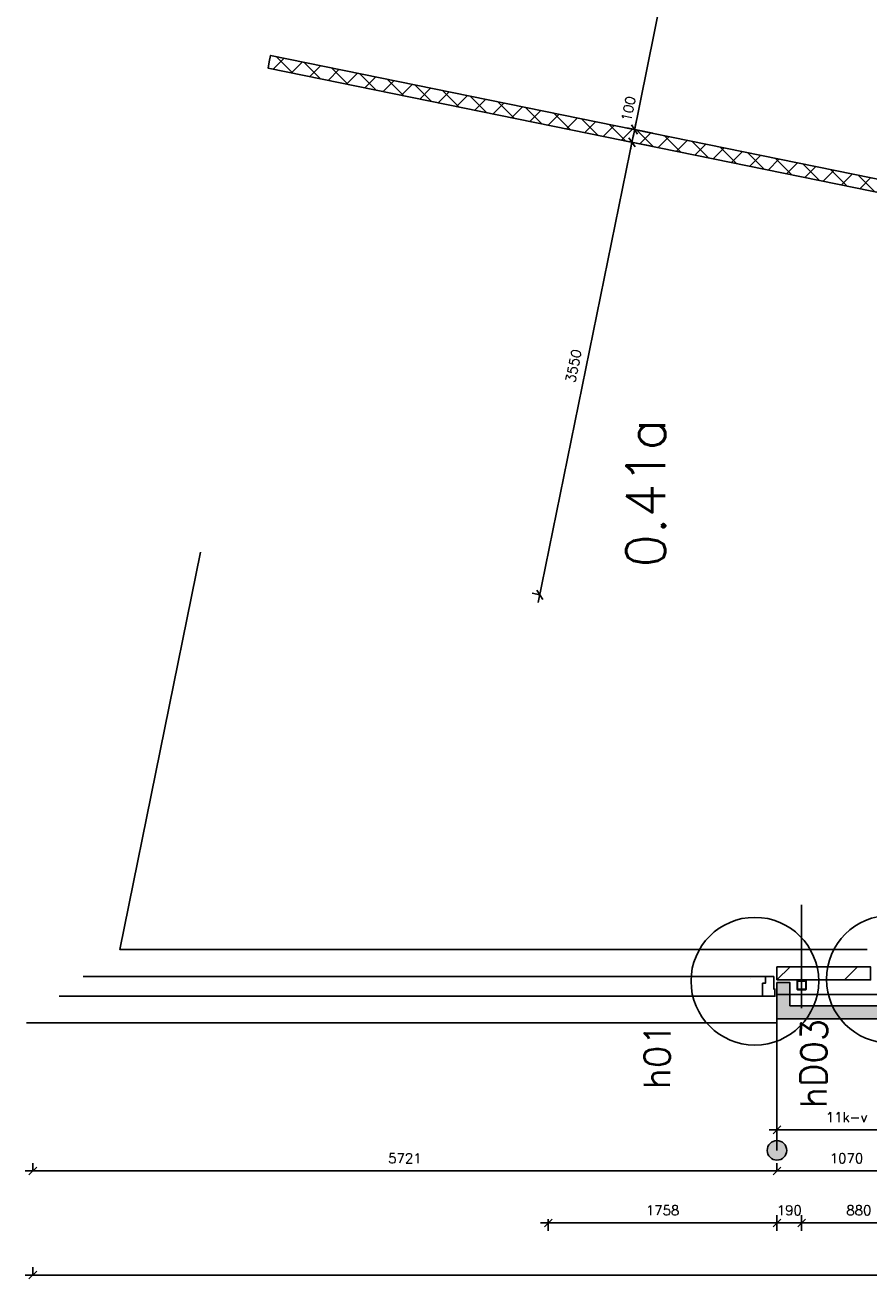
# Model space of a CAD drawing. Extents: x 145187 to 222247, y 87753 to 171871.
# Tile 31 of 37: x 151829 to 158318, y 137243 to 146881. Entities that reach past the tile are written whole.
import ezdxf
from ezdxf.enums import TextEntityAlignment as Align

# ---------------------------------------------------------------- set-up
doc = ezdxf.new("R2010")
doc.units = 0
doc.header["$LTSCALE"] = 5
doc.header["$MEASUREMENT"] = 0
doc.header["$PDMODE"] = 3
doc.header["$PDSIZE"] = 0.1
doc.layers.get('0').update_dxf_attribs({"linetype": 'CONTINUOUS'})
doc.layers.get('DEFPOINTS').update_dxf_attribs({"linetype": 'CONTINUOUS'})
for name, color, linetype in [('_DETAILNUMMERS', 4, 'CONTINUOUS'), ('_DETAILNUMMERSTEKST', 4, 'CONTINUOUS'), ('A--01A1_ACEER', 1, 'CONTINUOUS'), ('A--A21--_F123-', 9, 'CONTINUOUS'), ('A--A22--_F123-', 9, 'CONTINUOUS'), ('A--L21--', 3, 'CONTINUOUS'), ('A--L21--_F--3-', 7, 'CONTINUOUS'), ('A--L21A2_ISOLATIE', 1, 'CONTINUOUS'), ('A--L21A3_BUITENWAND', 3, 'CONTINUOUS'), ('A--L22--', 3, 'CONTINUOUS'), ('A--L22--_F--3-', 7, 'CONTINUOUS'), ('A--L28--', 7, 'CONTINUOUS'), ('A--L28--_F--3-', 1, 'CONTINUOUS'), ('A--L31--', 2, 'CONTINUOUS'), ('A--L31--_F123-', 7, 'CONTINUOUS'), ('A--M$1A-_F123-', 1, 'CONTINUOUS'), ('A--T$1A-_F123-_RN', 4, 'CONTINUOUS'), ('X--LR---_CP', 7, 'CONTINUOUS')]:
    doc.layers.add(name, color=color, linetype=linetype)
doc.styles.add('ALFA-0_25', font='ROMANS')
doc.styles.add('HIEMSTRA', font='romans.shx')
doc.dimstyles.new('1op2', dxfattribs={"dimscale": 30, "dimtxt": 2.5, "dimasz": 2, "dimexe": 2, "dimexo": 0, "dimgap": 2, "dimtad": 1, "dimdec": 0, "dimzin": 0, "dimdsep": 46, "dimtxsty": 'HIEMSTRA', "dimblk1": 'OBLIQUE', "dimblk2": 'OBLIQUE', "dimsah": 1, "dimcen": -3, "dimdle": 2, "dimclrd": 2, "dimclre": 2, "dimclrt": 3, "dimadec": 0, "dimazin": 0, "dimtfac": 1, "dimtdec": 0, "dimtofl": 0, "dimtmove": 2, "dimatfit": 3, "dimldrblk": 'OBLIQUE', "dimfxl": 0, "dimtvp": 0.833333, "dimtolj": 1, "dimtzin": 0, "dimarcsym": 0})
doc.dimstyles.new('STANDARD$0', dxfattribs={"dimscale": 50, "dimtxt": 2.5, "dimasz": 2, "dimexe": 2, "dimexo": 0, "dimgap": 2, "dimtad": 1, "dimdec": 0, "dimzin": 0, "dimdsep": 46, "dimtxsty": 'ALFA-0_25', "dimblk1": 'OBLIQUE', "dimblk2": 'OBLIQUE', "dimsah": 1, "dimcen": -3, "dimdle": 2, "dimclrd": 1, "dimclre": 1, "dimclrt": 2, "dimadec": 0, "dimazin": 0, "dimtfac": 0.666667, "dimtofl": 0, "dimtmove": 2, "dimatfit": 3, "dimldrblk": 'OBLIQUE', "dimfxl": 0, "dimtvp": 0.833333, "dimtolj": 1, "dimtzin": 0, "dimarcsym": 0})

# ---------------------------------------------------------------- blocks, each defined once
blk = doc.blocks.new('*U182')
at = {"layer": 'A--A21--_F123-', "color": 2}
for points in [[(0, 0), (-50, -50), (0, 230), (-50, 230)], [(0, 230), (50, 230), (0, 0), (50, 50)]]:
    blk.add_solid(points, dxfattribs=at)
at = {"layer": 'A--L21--_F--3-', "color": 4, "linetype": 'Continuous'}
for points in [[(-50, -50), (-50, -50), (-50, 230), (0, 230)], [(50, 50), (50, 50), (50, 230), (0, 230)]]:
    blk.add_lwpolyline(points, dxfattribs=at)
blk = doc.blocks.new('Q020607-')
at = {"layer": 'A--L28--_F--3-', "color": 4, "linetype": 'Continuous'}
blk.add_lwpolyline([(-35, 0.1), (-35, 32.1, -0.414214), (-32, 35.1), (32, 35.1, -0.414214), (35, 32.1), (35, -31.9, -0.414214), (32, -34.9), (-32, -34.9, -0.414214), (-35, -31.9), (-35, 0.1), (-31.4, 0.1), (-31.4, -28.3, 0.414214), (-28.4, -31.3), (28.4, -31.3, 0.414214), (31.4, -28.3), (31.4, 28.5, 0.414214), (28.4, 31.5), (-28.4, 31.5, 0.414214), (-31.4, 28.5), (-31.4, 0.1)], format="xyb", close=True, dxfattribs=at)
at = {"layer": 'X--LR---_CP', "color": 4, "linetype": 'Continuous'}
for p in [(-35, 0.1), (0, 0), (35, 0.1)]:
    blk.add_point(p, dxfattribs=at)
blk = doc.blocks.new('*U185')
at = {"layer": 'A--A21--_F123-', "color": 2}
for points in [[(0, 0), (-50, -50), (970, 0), (1020, -50)], [(970, 0), (920, 50), (0, 0), (50, 50)]]:
    blk.add_solid(points, dxfattribs=at)
at = {"layer": 'A--L21--_F--3-', "color": 4, "linetype": 'Continuous'}
for points in [[(50, 50), (50, 50), (920, 50), (920, 50)], [(-50, -50), (-50, -50), (1020, -50), (1020, -50)]]:
    blk.add_lwpolyline(points, dxfattribs=at)
blk = doc.blocks.new('_OBLIQUE')
at = {"color": 0, "linetype": 'ByBlock'}
blk.add_line((-0.5, -0.5), (0.5, 0.5), dxfattribs=at)
blk = doc.blocks.new('*D155')
at = {"layer": 'A--M$1A-_F123-', "color": 1, "linetype": 'Continuous', "lineweight": -2}
for p, q in [((13062.7, -1850.2), (13062.7, -1790.2)), ((14132.7, -1790.2), (14132.7, -1910.2)), ((13002.7, -1850.2), (14192.7, -1850.2))]:
    blk.add_line(p, q, dxfattribs=at)
at = {"layer": 'DEFPOINTS', "color": 0, "linetype": 'Continuous'}
for p in [(14132.7, -1790.2, 1.6), (13062.7, -1850.2, 1.6), (14132.7, -1850.2)]:
    blk.add_point(p, dxfattribs=at)
at = {"layer": 'A--M$1A-_F123-', "color": 1, "linetype": 'Continuous', "lineweight": -2, "xscale": 60, "yscale": 60, "zscale": 60, "rotation": 180}
blk.add_blockref('_OBLIQUE', (13062.7, -1850.2), dxfattribs=at)
at = {"layer": 'A--M$1A-_F123-', "color": 1, "linetype": 'Continuous', "lineweight": -2, "xscale": 60, "yscale": 60, "zscale": 60}
blk.add_blockref('_OBLIQUE', (14132.7, -1850.2), dxfattribs=at)
at = {"layer": 'A--M$1A-_F123-', "color": 2, "linetype": 'Continuous', "insert": (13597.7, -1752.7), "char_height": 75, "attachment_point": 5, "style": 'ALFA-0_25'}
blk.add_mtext('\\A1;11k-v', dxfattribs=at)
blk = doc.blocks.new('*D161')
at = {"layer": 'A--M$1A-_F123-', "color": 1, "linetype": 'Continuous', "lineweight": -2}
for p, q in [((7341.7, -2166.1), (7341.7, -2106.1)), ((13062.7, -2166.1), (13062.7, -2106.1)), ((7281.7, -2166.1), (13122.7, -2166.1))]:
    blk.add_line(p, q, dxfattribs=at)
at = {"layer": 'DEFPOINTS', "color": 0, "linetype": 'Continuous'}
for p in [(7341.7, -2166.1), (13062.7, -2166.1), (13062.7, -2166.1)]:
    blk.add_point(p, dxfattribs=at)
at = {"layer": 'A--M$1A-_F123-', "color": 1, "linetype": 'Continuous', "lineweight": -2, "xscale": 60, "yscale": 60, "zscale": 60, "rotation": 180}
blk.add_blockref('_OBLIQUE', (7341.7, -2166.1), dxfattribs=at)
at = {"layer": 'A--M$1A-_F123-', "color": 1, "linetype": 'Continuous', "lineweight": -2, "xscale": 60, "yscale": 60, "zscale": 60}
blk.add_blockref('_OBLIQUE', (13062.7, -2166.1), dxfattribs=at)
at = {"layer": 'A--M$1A-_F123-', "color": 2, "linetype": 'Continuous', "insert": (10202.2, -2068.6), "char_height": 75, "attachment_point": 5, "style": 'ALFA-0_25'}
blk.add_mtext('\\A1;5721', dxfattribs=at)
blk = doc.blocks.new('*D162')
at = {"layer": 'A--M$1A-_F123-', "color": 1, "linetype": 'Continuous', "lineweight": -2}
for p, q in [((13062.7, -2166.1), (13062.7, -2106.1)), ((14132.7, -2166.1), (14132.7, -2106.1)), ((13002.7, -2166.1), (14192.7, -2166.1))]:
    blk.add_line(p, q, dxfattribs=at)
at = {"layer": 'DEFPOINTS', "color": 0, "linetype": 'Continuous'}
for p in [(13062.7, -2166.1), (14132.7, -2166.1), (14132.7, -2166.1)]:
    blk.add_point(p, dxfattribs=at)
at = {"layer": 'A--M$1A-_F123-', "color": 1, "linetype": 'Continuous', "lineweight": -2, "xscale": 60, "yscale": 60, "zscale": 60, "rotation": 180}
blk.add_blockref('_OBLIQUE', (13062.7, -2166.1), dxfattribs=at)
at = {"layer": 'A--M$1A-_F123-', "color": 1, "linetype": 'Continuous', "lineweight": -2, "xscale": 60, "yscale": 60, "zscale": 60}
blk.add_blockref('_OBLIQUE', (14132.7, -2166.1), dxfattribs=at)
at = {"layer": 'A--M$1A-_F123-', "color": 2, "linetype": 'Continuous', "insert": (13597.7, -2068.6), "char_height": 75, "attachment_point": 5, "style": 'ALFA-0_25'}
blk.add_mtext('\\A1;1070', dxfattribs=at)
blk = doc.blocks.new('*D165')
at = {"layer": 'A--M$1A-_F123-', "color": 1, "linetype": 'Continuous', "lineweight": -2}
for p, q in [((13002.7, -2566.1), (13312.7, -2566.1)), ((13062.7, -2536.1), (13062.7, -2626.1)), ((13252.7, -2536.1), (13252.7, -2626.1))]:
    blk.add_line(p, q, dxfattribs=at)
at = {"layer": 'DEFPOINTS', "color": 0, "linetype": 'Continuous'}
for p in [(13062.7, -2536.1), (13252.7, -2536.1), (13252.7, -2566.1)]:
    blk.add_point(p, dxfattribs=at)
at = {"layer": 'A--M$1A-_F123-', "color": 1, "linetype": 'Continuous', "lineweight": -2, "xscale": 60, "yscale": 60, "zscale": 60, "rotation": 180}
blk.add_blockref('_OBLIQUE', (13062.7, -2566.1), dxfattribs=at)
at = {"layer": 'A--M$1A-_F123-', "color": 1, "linetype": 'Continuous', "lineweight": -2, "xscale": 60, "yscale": 60, "zscale": 60}
blk.add_blockref('_OBLIQUE', (13252.7, -2566.1), dxfattribs=at)
at = {"layer": 'A--M$1A-_F123-', "color": 2, "linetype": 'Continuous', "insert": (13157.7, -2468.6), "char_height": 75, "attachment_point": 5, "style": 'ALFA-0_25'}
blk.add_mtext('\\A1;190', dxfattribs=at)
blk = doc.blocks.new('*D166')
at = {"layer": 'A--M$1A-_F123-', "color": 1, "linetype": 'Continuous', "lineweight": -2}
for p, q in [((11244.4, -2566.1), (13122.7, -2566.1)), ((11304.4, -2536.1), (11304.4, -2626.1)), ((13062.7, -2506.9), (13062.7, -2626.1))]:
    blk.add_line(p, q, dxfattribs=at)
at = {"layer": 'DEFPOINTS', "color": 0, "linetype": 'Continuous'}
for p in [(11304.4, -2536.1), (13062.7, -2506.9), (13062.7, -2566.1)]:
    blk.add_point(p, dxfattribs=at)
at = {"layer": 'A--M$1A-_F123-', "color": 1, "linetype": 'Continuous', "lineweight": -2, "xscale": 60, "yscale": 60, "zscale": 60, "rotation": 180}
blk.add_blockref('_OBLIQUE', (11304.4, -2566.1), dxfattribs=at)
at = {"layer": 'A--M$1A-_F123-', "color": 1, "linetype": 'Continuous', "lineweight": -2, "xscale": 60, "yscale": 60, "zscale": 60}
blk.add_blockref('_OBLIQUE', (13062.7, -2566.1), dxfattribs=at)
at = {"layer": 'A--M$1A-_F123-', "color": 2, "linetype": 'Continuous', "insert": (12183.5, -2468.6), "char_height": 75, "attachment_point": 5, "style": 'ALFA-0_25'}
blk.add_mtext('\\A1;1758', dxfattribs=at)
blk = doc.blocks.new('*D167')
at = {"layer": 'A--M$1A-_F123-', "color": 1, "linetype": 'Continuous', "lineweight": -2}
for p, q in [((13192.7, -2566.1), (14192.7, -2566.1)), ((13252.7, -2566.1), (13252.7, -2506.1)), ((14132.7, -2566.1), (14132.7, -2506.1))]:
    blk.add_line(p, q, dxfattribs=at)
at = {"layer": 'DEFPOINTS', "color": 0, "linetype": 'Continuous'}
for p in [(13252.7, -2566.1), (14132.7, -2566.1), (14132.7, -2566.1)]:
    blk.add_point(p, dxfattribs=at)
at = {"layer": 'A--M$1A-_F123-', "color": 1, "linetype": 'Continuous', "lineweight": -2, "xscale": 60, "yscale": 60, "zscale": 60, "rotation": 180}
blk.add_blockref('_OBLIQUE', (13252.7, -2566.1), dxfattribs=at)
at = {"layer": 'A--M$1A-_F123-', "color": 1, "linetype": 'Continuous', "lineweight": -2, "xscale": 60, "yscale": 60, "zscale": 60}
blk.add_blockref('_OBLIQUE', (14132.7, -2566.1), dxfattribs=at)
at = {"layer": 'A--M$1A-_F123-', "color": 2, "linetype": 'Continuous', "insert": (13692.7, -2468.6), "char_height": 75, "attachment_point": 5, "style": 'ALFA-0_25'}
blk.add_mtext('\\A1;880', dxfattribs=at)
blk = doc.blocks.new('*D170')
at = {"layer": 'A--M$1A-_F123-', "color": 1, "linetype": 'Continuous', "lineweight": -2}
for p, q in [((7281.7, -2966.1), (20967.7, -2966.1)), ((7341.7, -2966.1), (7341.7, -2906.1)), ((20907.7, -2966.1), (20907.7, -2906.1))]:
    blk.add_line(p, q, dxfattribs=at)
at = {"layer": 'DEFPOINTS', "color": 0, "linetype": 'Continuous'}
for p in [(7341.7, -2966.1), (20907.7, -2966.1), (20907.7, -2966.1)]:
    blk.add_point(p, dxfattribs=at)
at = {"layer": 'A--M$1A-_F123-', "color": 1, "linetype": 'Continuous', "lineweight": -2, "xscale": 60, "yscale": 60, "zscale": 60, "rotation": 180}
blk.add_blockref('_OBLIQUE', (7341.7, -2966.1), dxfattribs=at)
at = {"layer": 'A--M$1A-_F123-', "color": 1, "linetype": 'Continuous', "lineweight": -2, "xscale": 60, "yscale": 60, "zscale": 60}
blk.add_blockref('_OBLIQUE', (20907.7, -2966.1), dxfattribs=at)
at = {"layer": 'A--M$1A-_F123-', "color": 2, "linetype": 'Continuous', "insert": (14124.7, -2868.6), "char_height": 75, "attachment_point": 5, "style": 'ALFA-0_25'}
blk.add_mtext('\\A1;13566', dxfattribs=at)
blk = doc.blocks.new('DILATATIEVOEG')
at = {"layer": 'A--L21A3_BUITENWAND', "linetype": 'Continuous'}
h = blk.add_hatch(color=256, dxfattribs=at)
edge = h.paths.add_edge_path()
edge.add_arc((-800, 0), 75, 0, 360)
blk.add_line((-800, 0), (0, 0), dxfattribs=at)
blk.add_circle((-800, 0), 75, dxfattribs=at)
at = {"layer": 'X--LR---_CP', "linetype": 'Continuous'}
blk.add_point((0, 0), dxfattribs=at)
blk = doc.blocks.new('*U201')
at = {"layer": 'A--A22--_F123-', "linetype": 'Continuous'}
for p, q in [((-6034.9, 1178.3), (-5950.1, 1263.1)), ((-5882.2, 1147.2), (-6010.3, 1275.3)), ((-5893.9, 1149.6), (-5809.1, 1234.4)), ((-5669.1, 1103.8), (-5797.2, 1231.9)), ((-5752.9, 1120.9), (-5668.1, 1205.6)), ((-5611.9, 1092.1), (-5527.2, 1176.9)), ((-5455.9, 1060.4), (-5584.1, 1188.5)), ((-5471, 1063.4), (-5386.2, 1148.2)), ((-5242.8, 1016.9), (-5371, 1145.1)), ((-5330, 1034.7), (-5245.2, 1119.5)), ((-5189, 1006), (-5104.2, 1090.8)), ((-5029.7, 973.5), (-5157.9, 1101.7)), ((-5048, 977.3), (-4963.2, 1062)), ((-4816.6, 930.1), (-4944.7, 1058.3)), ((-4907, 948.5), (-4822.2, 1033.3)), ((-4766, 919.8), (-4681.2, 1004.6)), ((-4603.5, 886.7), (-4731.6, 1014.9)), ((-4625, 891.1), (-4540.2, 975.9)), ((-4390.4, 843.3), (-4518.5, 971.5)), ((-4484, 862.4), (-4399.3, 947.2)), ((-4343.1, 833.7), (-4258.3, 918.4)), ((-4177.2, 799.9), (-4305.4, 928)), ((-4202.1, 804.9), (-4117.3, 889.7)), ((-3964.1, 756.5), (-4092.3, 884.6)), ((-4061.1, 776.2), (-3976.3, 861)), ((-3920.1, 747.5), (-3835.3, 832.3)), ((-3751, 713.1), (-3879.2, 841.2)), ((-3779.1, 718.8), (-3694.3, 803.6)), ((-3537.9, 669.6), (-3666, 797.8)), ((-3638.1, 690.1), (-3553.3, 774.8)), ((-3497.1, 661.3), (-3412.4, 746.1)), ((-3324.8, 626.2), (-3452.9, 754.4)), ((-3356.2, 632.6), (-3271.4, 717.4)), ((-3111.6, 582.8), (-3239.8, 711)), ((-3215.2, 603.9), (-3130.4, 688.7)), ((-3074.2, 575.2), (-2989.4, 660)), ((-2898.5, 539.4), (-3026.7, 667.6)), ((-2933.2, 546.5), (-2848.4, 631.3)), ((-2685.4, 496), (-2813.6, 624.2)), ((-2792.2, 517.8), (-2707.4, 602.5)), ((-2472.3, 452.6), (-2600.4, 580.7)), ((-2651.2, 489), (-2566.4, 573.8)), ((-2510.2, 460.3), (-2425.5, 545.1)), ((-2259.2, 409.2), (-2387.3, 537.3)), ((-2369.2, 431.6), (-2284.5, 516.4)), ((-2228.3, 402.9), (-2143.5, 487.7)), ((-2046.1, 365.8), (-2174.2, 493.9)), ((-2087.3, 374.2), (-2002.5, 458.9)), ((-1832.9, 322.3), (-1961.1, 450.5)), ((-1946.3, 345.4), (-1861.5, 430.2)), ((-1805.3, 316.7), (-1720.5, 401.5)), ((-1619.8, 278.9), (-1748, 407.1)), ((-1664.3, 288), (-1579.5, 372.8)), ((-1406.7, 235.5), (-1534.9, 363.7)), ((-1523.3, 259.3), (-1438.5, 344.1)), ((-1382.3, 230.6), (-1297.6, 315.3)), ((-1193.6, 192.1), (-1321.7, 320.3)), ((-1241.4, 201.8), (-1156.6, 286.6)), ((-980.5, 148.7), (-1108.6, 276.9)), ((-1100.4, 173.1), (-1015.6, 257.9)), ((-959.4, 144.4), (-874.6, 229.2)), ((-767.3, 105.3), (-895.5, 233.4)), ((-818.4, 115.7), (-733.6, 200.5)), ((-554.2, 61.9), (-682.4, 190)), ((-677.4, 87), (-592.6, 171.7)), ((-536.4, 58.2), (-451.6, 143)), ((-341.1, 18.5), (-469.3, 146.6)), ((-395.4, 29.5), (-310.7, 114.3)), ((-128, -25), (-256.2, 103.2)), ((-254.5, 0.8), (-169.7, 85.6)), ((-113.5, -27.9), (-34.1, 51.5)), ((-32.8, 49.5), (-43, 59.8))]:
    blk.add_line(p, q, dxfattribs=at)
blk = doc.blocks.new('*U200')
at = {"layer": 'A--L22--_F--3-', "color": 3, "linetype": 'Continuous'}
for points in [[(-39, 59), (-39, 59), (-6053.2, 1284.1), (-6063.2, 1235.1)], [(-59, -39), (-59, -39), (-6073.1, 1186.1), (-6063.2, 1235.1)]]:
    blk.add_lwpolyline(points, dxfattribs=at)
at = {"layer": 'A--A22--_F123-'}
blk.add_blockref('*U201', (0, 0), dxfattribs=at)
blk = doc.blocks.new('*D204')
at = {"layer": 'A--M$1A-_F123-', "color": 2, "lineweight": -2}
for p, q in [((13397.4, 12854.8), (11956.3, 5780.1)), ((13524.5, 12767.7), (13326.6, 12808)), ((12107.4, 5810.6), (11909.5, 5850.9))]:
    blk.add_line(p, q, dxfattribs=at)
at = {"layer": 'DEFPOINTS', "color": 0}
for p in [(13524.5, 12767.7), (11968.3, 5838.9), (12107.4, 5810.6)]:
    blk.add_point(p, dxfattribs=at)
at = {"layer": 'A--M$1A-_F123-', "color": 2, "lineweight": -2, "xscale": 60, "yscale": 60, "zscale": 60}
for p, rotation in [((13385.4, 12796), 78.48629033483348), ((11968.3, 5838.9), 258.4862903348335)]:
    blk.add_blockref('_OBLIQUE', p, dxfattribs=dict(at, rotation=rotation))
at = {"layer": 'A--M$1A-_F123-', "color": 3, "insert": (12581.3, 9336.9), "char_height": 75, "attachment_point": 5, "rotation": 78.48629, "style": 'HIEMSTRA'}
blk.add_mtext('\\A1;7100', dxfattribs=at)
blk = doc.blocks.new('*D205')
at = {"layer": 'A--M$1A-_F123-', "color": 2, "lineweight": -2}
for p, q in [((11968.3, 5838.9), (11980.2, 5897.7)), ((12107.4, 5810.6), (11909.5, 5850.9)), ((12087.4, 5712.6), (11889.5, 5752.9)), ((11948.3, 5740.9), (11936.3, 5682.1))]:
    blk.add_line(p, q, dxfattribs=at)
at = {"layer": 'DEFPOINTS', "color": 0}
for p in [(12107.4, 5810.6), (11948.3, 5740.9), (12087.4, 5712.6)]:
    blk.add_point(p, dxfattribs=at)
at = {"layer": 'A--M$1A-_F123-', "color": 2, "lineweight": -2, "xscale": 60, "yscale": 60, "zscale": 60}
for p, rotation in [((11968.3, 5838.9), 258.4862903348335), ((11948.3, 5740.9), 78.48629033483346)]:
    blk.add_blockref('_OBLIQUE', p, dxfattribs=dict(at, rotation=rotation))
at = {"layer": 'A--M$1A-_F123-', "color": 3, "insert": (11921.5, 5998), "char_height": 75, "attachment_point": 5, "rotation": 78.48629, "style": 'HIEMSTRA'}
blk.add_mtext('\\A1;100', dxfattribs=at)
blk = doc.blocks.new('*D210')
at = {"layer": 'A--M$1A-_F123-', "color": 2, "lineweight": -2}
for p, q in [((11960.3, 5799.7), (11227.8, 2204)), ((12087.4, 5712.6), (11889.5, 5752.9)), ((11239.8, 2262.8), (11181, 2274.8))]:
    blk.add_line(p, q, dxfattribs=at)
at = {"layer": 'DEFPOINTS', "color": 0}
for p in [(12087.4, 5712.6), (11239.8, 2262.8), (11239.8, 2262.8)]:
    blk.add_point(p, dxfattribs=at)
at = {"layer": 'A--M$1A-_F123-', "color": 2, "lineweight": -2, "xscale": 60, "yscale": 60, "zscale": 60}
for p, rotation in [((11948.3, 5740.9), 78.48629033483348), ((11239.8, 2262.8), 258.4862903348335)]:
    blk.add_blockref('_OBLIQUE', p, dxfattribs=dict(at, rotation=rotation))
at = {"layer": 'A--M$1A-_F123-', "color": 3, "insert": (11498.5, 4021.3), "char_height": 75, "attachment_point": 5, "rotation": 78.48629, "style": 'HIEMSTRA'}
blk.add_mtext('\\A1;3550', dxfattribs=at)
blk = doc.blocks.new('DETAILNR')
at = {"layer": '_DETAILNUMMERS'}
blk.add_circle((32.9, -23.2), 490.7, dxfattribs=at)
at = {"layer": 'X--LR---_CP'}
blk.add_point((0, 0), dxfattribs=at)
at = {"layer": '_DETAILNUMMERSTEKST', "style": 'ALFA-0_25'}
blk.add_attdef('DETAILNR', text='', height=200, rotation=90, dxfattribs=at).set_placement((-618.4, 223.8), align=Align.RIGHT)
blk = doc.blocks.new('A$C7F6F1BED')
at = {"layer": 'A--L21--'}
blk.add_lwpolyline([(1350.1, 5586.1), (728.2, 2533.4), (6475.9, 2533.4)], dxfattribs=at)
at = {"layer": 'A--L21A2_ISOLATIE', "linetype": 'Continuous', "ltscale": 10}
for p, q in [((5970.9, 2081.5), (5970.9, 2875)), ((5780.9, 2298.4), (5882.1, 2398.4)), ((6850.9, 2187), (5780.9, 2187))]:
    blk.add_line(p, q, dxfattribs=at)
at = {"layer": 'A--L21A2_ISOLATIE', "color": 2, "linetype": 'Continuous', "ltscale": 10}
blk.add_lwpolyline([(5780.9, 2298.4), (6500.9, 2298.4), (6500.9, 2398.4), (5780.9, 2398.4)], close=True, dxfattribs=at)
at = {"layer": 'A--L31--', "linetype": 'Continuous'}
blk.add_line((5780.9, 2104.7), (5780.9, 1531.2), dxfattribs=at)
at = {"layer": 'A--L31--', "color": 2, "linetype": 'Continuous'}
blk.add_lwpolyline([(5757, 2323.4), (5692, 2323.4), (5692, 2272.4), (5671, 2272.4), (5671, 2173.4), (5766, 2173.4), (5766, 2173.4), (5766, 2188.4), (5766, 2227.4), (5757, 2227.4)], close=True, dxfattribs=at)
at = {"layer": 'A--L31--_F123-', "color": 1, "linetype": 'Continuous'}
for p, q in [((5692, 2323.4), (445.6, 2323.4)), ((6300.5, 2298.4), (6400.5, 2398.4)), ((5687.1, 2173.4), (262, 2173.4)), ((11, 1968.4, -17), (5782.1, 1968.4, 0.4))]:
    blk.add_line(p, q, dxfattribs=at)
at = {"layer": 'A--L31--_F123-', "color": 1, "linetype": 'Continuous', "extrusion": (-0.000213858, 4.35631e-05, 1)}
blk.add_line((11, 1968.4, -16.6), (5782.1, 1968.4, 2), dxfattribs=at)
at = {"layer": 'A--L21--', "linetype": 'Continuous'}
for name in ['*U182', '*U185']:
    blk.add_blockref(name, (5830.9, 2048.4), dxfattribs=at)
at = {"layer": 'A--L21A2_ISOLATIE', "linetype": 'Continuous', "ltscale": 10}
ref = blk.add_blockref('DETAILNR', (6620.7, 2327.1), dxfattribs=dict(at, rotation=359.4938626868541))
ref.add_attrib('DETAILNR', 'hD03', dxfattribs={"layer": '_DETAILNUMMERSTEKST', "height": 200, "rotation": 89.49386, "style": 'ALFA-0_25'}).set_placement((6167.1, 1998.4), align=Align.RIGHT)
ref = blk.add_blockref('DETAILNR', (5578.6, 2312.1), dxfattribs=dict(at, rotation=359.4938626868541))
ref.add_attrib('DETAILNR', 'h01', dxfattribs={"layer": '_DETAILNUMMERSTEKST', "height": 200, "rotation": 89.49386, "style": 'ALFA-0_25'}).set_placement((4962.3, 1963.3), align=Align.RIGHT)
at = {"layer": 'A--L21A3_BUITENWAND', "color": 1, "xscale": -1, "rotation": 269.9962903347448}
blk.add_blockref('DILATATIEVOEG', (5781, 1788), dxfattribs=at)
at = {"layer": 'A--L22--'}
blk.add_blockref('*U200', (7941.3, 8121), dxfattribs=at)
at = {"layer": 'A--L28--'}
blk.add_blockref('Q020607-', (5970.9, 2258.3), dxfattribs=at)
at = {"layer": 'A--T$1A-_F123-_RN', "style": 'ALFA-0_25'}
blk.add_text('0.41a', height=300, rotation=90, dxfattribs=at).set_placement((4922.3, 5467.6))
at = {"layer": 'A--M$1A-_F123-'}
for base, p1, p2, picture, middle in [((4686.5, 8835), (6242.8, 15763.8), (4825.6, 8806.7), '*D204', (5299.6, 12333)), ((3958.1, 5258.9), (4805.7, 8708.7), (3958.1, 5258.9), '*D210', (4216.8, 7017.4))]:
    dim = blk.add_linear_dim(base=base, p1=p1, p2=p2, angle=78.48629, dimstyle='1op2', dxfattribs=at)
    dim.commit()
    dim.dimension.update_dxf_attribs({"geometry": picture, "text_midpoint": middle, "insert": (-7281.7, 2996.1)})
dim = blk.add_linear_dim(base=(4666.6, 8737), p1=(4825.6, 8806.7), p2=(4805.7, 8708.7), angle=78.48629, dimstyle='1op2', dxfattribs=at)
dim.commit()
dim.dimension.update_dxf_attribs({"geometry": '*D205', "text_midpoint": (4639.7, 8994.1), "dimtype": 128, "insert": (-7281.7, 2996.1)})
at = {"layer": 'A--M$1A-_F123-', "linetype": 'Continuous'}
dim = blk.add_linear_dim(base=(6850.9, 1145.9, -1.6), p1=(5780.9, 1145.9), p2=(6850.9, 1205.9), text='11k-v', dimstyle='STANDARD$0', dxfattribs=at)
dim.commit()
dim.dimension.update_dxf_attribs({"geometry": '*D155', "text_midpoint": (6315.9, 1243.4, -1.6), "insert": (-7281.7, 2996.1)})
for base, p1, p2, picture, middle in [((5780.9, 830), (60, 830), (5780.9, 830), '*D161', (2920.5, 927.5)), ((6850.9, 830), (5780.9, 830), (6850.9, 830), '*D162', (6315.9, 927.5)), ((5780.9, 430), (4022.7, 460), (5780.9, 489.2), '*D166', (4901.8, 527.5)), ((6850.9, 430), (5970.9, 430), (6850.9, 430), '*D167', (6410.9, 527.5)), ((13625.9, 30), (60, 30), (13625.9, 30), '*D170', (6843, 127.5))]:
    dim = blk.add_linear_dim(base=base, p1=p1, p2=p2, dimstyle='STANDARD$0', dxfattribs=at)
    dim.commit()
    dim.dimension.update_dxf_attribs({"geometry": picture, "text_midpoint": middle, "insert": (-7281.7, 2996.1)})
dim = blk.add_linear_dim(base=(5970.9, 430), p1=(5780.9, 460), p2=(5970.9, 460), dimstyle='STANDARD$0', dxfattribs=at)
dim.commit()
dim.dimension.update_dxf_attribs({"geometry": '*D165', "text_midpoint": (5875.9, 527.5), "dimtype": 128, "insert": (-7281.7, 2996.1)})

msp = doc.modelspace()

# ---------------------------------------------------------------- block references
at = {"layer": 'A--01A1_ACEER', "ltscale": 10}
msp.add_blockref('A$C7F6F1BED', (151829.4, 137242.7), dxfattribs=at)

doc.saveas('drawing.dxf')
